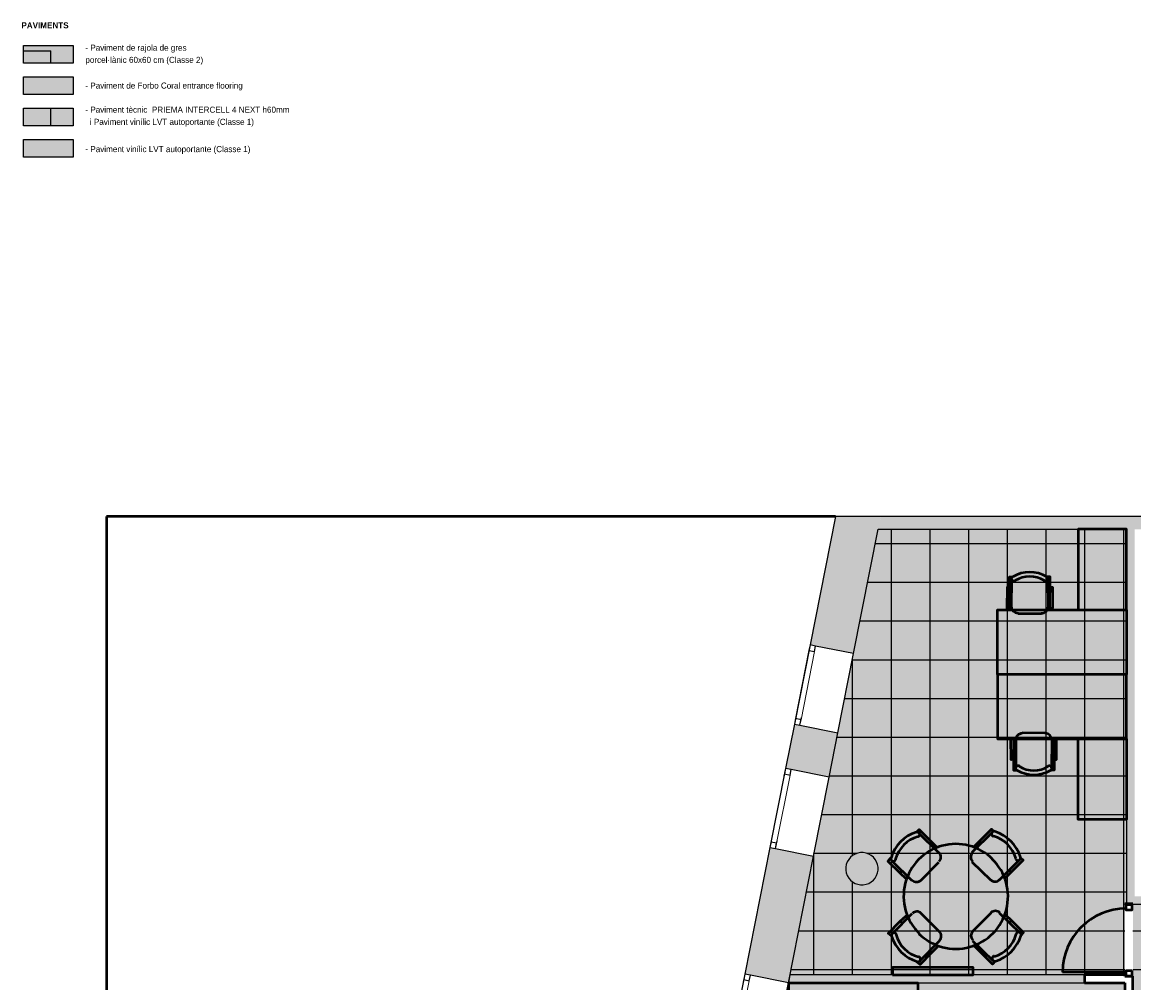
# Model space of a CAD drawing. Header units: metres. Extents: x -1 to 430, y -6 to 34.
# Tile 4 of 17: x 391 to 404, y 22 to 34. Entities that reach past the tile are written whole.
import ezdxf

# ---------------------------------------------------------------- set-up
doc = ezdxf.new("R2010")
doc.units = ezdxf.units.M
doc.linetypes.add('CONTINUA', pattern=[0])
doc.linetypes.add('PUNKT', pattern=[6.35, 0, -6.35])
for name, color, linetype, lineweight in [('3D P3 MURS', 7, 'CONTINUA', 25), ('3D P3 MURS NOUS', 7, 'CONTINUA', 25), ('3D P3 PILAR', 7, 'CONTINUA', 25), ('LEGENDA MATERIAL PAVIMENT NOU', 7, 'CONTINUA', 25), ('P3 ESCALES 2D', 7, 'CONTINUA', 25), ('P3 MOBLES', 7, 'CONTINUA', 25), ('P3 PAVIMENT', 7, 'CONTINUA', 25)]:
    doc.layers.add(name, color=color, linetype=linetype, lineweight=lineweight)
doc.styles.add('Century Gothic', font='txt')
pattern_1 = [(0, (2, 2), (1, 1), [1, -1]), (90, (2, 2), (-1, 1), [1, -1])]

# ---------------------------------------------------------------- blocks, each defined once
blk = doc.blocks.new('_CLOSEDFILLED')
at = {"color": 0, "linetype": 'ByBlock', "lineweight": -2}
blk.add_solid([(-1, 0), (0, 0), (-1, 0)], dxfattribs=at)
blk = doc.blocks.new('OBJETO_COMPLEJO_11')
at = {"layer": 'P3 MOBLES', "color": 202, "linetype": 'CONTINUA', "lineweight": 50, "transparency": 33554687}
for p, q in [((402.01, 24.055), (401.76, 24.305)), ((402.671, 24.309), (402.421, 24.059)), ((401.913, 24.199), (401.892, 24.174)), ((401.981, 24.127), (401.964, 24.106)), ((402.514, 24.203), (402.539, 24.178)), ((401.422, 23.962), (401.676, 23.712)), ((401.786, 23.712), (402.01, 23.941)), ((402.421, 23.945), (402.649, 23.721)), ((402.764, 23.721), (403.009, 23.97)), ((402.908, 23.818), (402.882, 23.843)), ((401.528, 23.81), (401.553, 23.831)), ((402.831, 23.75), (402.814, 23.767)), ((401.676, 23.302), (401.43, 23.052)), ((402.019, 23.077), (401.79, 23.306)), ((402.654, 23.31), (402.429, 23.081)), ((403.018, 23.06), (402.764, 23.31)), ((401.532, 23.208), (401.557, 23.183)), ((401.608, 23.276), (401.625, 23.255)), ((402.912, 23.217), (402.886, 23.192)), ((401.769, 22.713), (402.019, 22.967)), ((402.429, 22.967), (402.679, 22.722)), ((402.459, 22.899), (402.476, 22.916)), ((401.925, 22.819), (401.9, 22.844)), ((402.527, 22.823), (402.548, 22.849))]:
    blk.add_line(p, q, dxfattribs=at)
for points in [[(401.731, 24.309), (401.765, 24.347), (401.913, 24.199), (401.985, 24.127), (401.959, 24.106)], [(401.75, 24.256), (401.754, 24.257), (401.758, 24.259), (401.761, 24.261), (401.764, 24.264), (401.767, 24.267), (401.77, 24.27), (401.772, 24.274), (401.773, 24.278), (401.774, 24.282), (401.774, 24.286), (401.774, 24.291), (401.773, 24.295), (401.772, 24.299), (401.77, 24.302), (401.768, 24.306), (401.765, 24.309), (401.762, 24.312), (401.758, 24.314), (401.754, 24.316), (401.75, 24.317), (401.746, 24.318), (401.742, 24.318), (401.738, 24.318), (401.734, 24.317)], [(402.7, 24.318), (402.662, 24.351), (402.514, 24.203), (402.446, 24.131), (402.472, 24.106)], [(402.704, 24.321), (402.7, 24.322), (402.695, 24.323), (402.691, 24.322), (402.687, 24.322), (402.683, 24.32), (402.679, 24.318), (402.676, 24.316), (402.673, 24.313), (402.67, 24.31), (402.667, 24.306), (402.666, 24.303), (402.664, 24.299), (402.664, 24.294), (402.663, 24.29), (402.664, 24.286), (402.665, 24.282), (402.666, 24.278), (402.668, 24.274), (402.671, 24.271), (402.674, 24.268), (402.677, 24.265), (402.681, 24.263), (402.684, 24.261), (402.689, 24.26)], [(401.413, 23.992), (401.379, 23.953), (401.528, 23.81), (401.6, 23.738), (401.625, 23.763)], [(401.416, 23.995), (401.415, 23.991), (401.415, 23.986), (401.415, 23.982), (401.416, 23.978), (401.417, 23.974), (401.419, 23.97), (401.421, 23.967), (401.424, 23.963), (401.427, 23.961), (401.431, 23.958), (401.435, 23.957), (401.439, 23.955), (401.443, 23.955), (401.447, 23.954), (401.451, 23.955), (401.456, 23.956), (401.46, 23.957), (401.463, 23.959), (401.467, 23.962), (401.47, 23.965), (401.472, 23.968), (401.475, 23.972), (401.476, 23.975), (401.477, 23.98)], [(402.014, 23.948), (402.024, 23.96), (402.031, 23.974), (402.036, 23.989), (402.037, 24.004), (402.035, 24.019), (402.031, 24.033), (402.024, 24.047), (402.014, 24.059)], [(402.428, 24.058), (402.418, 24.046), (402.411, 24.032), (402.407, 24.018), (402.405, 24.003), (402.407, 23.988), (402.411, 23.973), (402.418, 23.96), (402.429, 23.947)], [(403.018, 24), (403.056, 23.966), (402.908, 23.818), (402.836, 23.746), (402.81, 23.771)], [(402.961, 23.988), (402.962, 23.983), (402.964, 23.98), (402.966, 23.976), (402.968, 23.973), (402.972, 23.97), (402.975, 23.968), (402.979, 23.966), (402.983, 23.964), (402.987, 23.963), (402.991, 23.963), (402.995, 23.963), (403, 23.964), (403.004, 23.965), (403.007, 23.967), (403.011, 23.969), (403.014, 23.972), (403.017, 23.976), (403.019, 23.979), (403.021, 23.983), (403.022, 23.987), (403.023, 23.991), (403.023, 23.995), (403.023, 23.999), (403.022, 24.004)], [(401.679, 23.719), (401.692, 23.709), (401.705, 23.702), (401.72, 23.697), (401.735, 23.696), (401.75, 23.698), (401.764, 23.702), (401.778, 23.709), (401.79, 23.719)], [(402.653, 23.723), (402.665, 23.713), (402.679, 23.706), (402.693, 23.702), (402.708, 23.7), (402.723, 23.702), (402.738, 23.706), (402.751, 23.714), (402.764, 23.724)], [(401.793, 23.305), (401.781, 23.315), (401.767, 23.322), (401.753, 23.327), (401.738, 23.328), (401.723, 23.326), (401.709, 23.322), (401.695, 23.315), (401.683, 23.305)], [(402.767, 23.314), (402.755, 23.324), (402.741, 23.331), (402.727, 23.335), (402.712, 23.336), (402.697, 23.335), (402.682, 23.33), (402.669, 23.323), (402.656, 23.313)], [(401.422, 23.022), (401.384, 23.056), (401.532, 23.208), (401.604, 23.276), (401.629, 23.255)], [(403.026, 23.031), (403.06, 23.069), (402.912, 23.217), (402.84, 23.285), (402.814, 23.259)], [(401.486, 23.041), (401.485, 23.045), (401.483, 23.049), (401.481, 23.052), (401.478, 23.055), (401.475, 23.058), (401.471, 23.061), (401.468, 23.063), (401.464, 23.064), (401.459, 23.065), (401.455, 23.065), (401.451, 23.065), (401.447, 23.064), (401.443, 23.063), (401.439, 23.061), (401.436, 23.059), (401.432, 23.056), (401.429, 23.053), (401.427, 23.049), (401.425, 23.045), (401.424, 23.041), (401.423, 23.037), (401.423, 23.033), (401.423, 23.029), (401.424, 23.025)], [(402.019, 22.97), (402.029, 22.983), (402.036, 22.996), (402.04, 23.011), (402.041, 23.026), (402.04, 23.041), (402.035, 23.055), (402.028, 23.069), (402.018, 23.081)], [(402.432, 23.084), (402.422, 23.072), (402.415, 23.058), (402.411, 23.044), (402.409, 23.029), (402.411, 23.014), (402.415, 22.999), (402.423, 22.986), (402.433, 22.974)], [(403.031, 23.033), (403.031, 23.038), (403.032, 23.042), (403.031, 23.046), (403.031, 23.05), (403.029, 23.054), (403.027, 23.058), (403.025, 23.062), (403.022, 23.065), (403.019, 23.068), (403.015, 23.07), (403.012, 23.072), (403.008, 23.073), (403.003, 23.074), (402.999, 23.074), (402.995, 23.073), (402.991, 23.072), (402.987, 23.071), (402.983, 23.069), (402.98, 23.066), (402.977, 23.064), (402.974, 23.06), (402.972, 23.057), (402.97, 23.053), (402.969, 23.049)], [(401.739, 22.705), (401.777, 22.671), (401.925, 22.819), (401.993, 22.891), (401.968, 22.916)], [(402.709, 22.713), (402.675, 22.675), (402.527, 22.823), (402.455, 22.895), (402.48, 22.921)], [(401.743, 22.707), (401.747, 22.706), (401.751, 22.706), (401.755, 22.706), (401.759, 22.707), (401.763, 22.708), (401.767, 22.71), (401.771, 22.712), (401.774, 22.715), (401.777, 22.718), (401.779, 22.722), (401.781, 22.726), (401.782, 22.73), (401.783, 22.734), (401.783, 22.738), (401.783, 22.742), (401.782, 22.746), (401.78, 22.75), (401.778, 22.754), (401.776, 22.758), (401.773, 22.761), (401.769, 22.763), (401.766, 22.765), (401.762, 22.767), (401.758, 22.768)], [(402.697, 22.777), (402.693, 22.776), (402.689, 22.774), (402.685, 22.772), (402.682, 22.769), (402.679, 22.766), (402.677, 22.762), (402.675, 22.759), (402.673, 22.755), (402.672, 22.75), (402.672, 22.746), (402.672, 22.742), (402.673, 22.738), (402.674, 22.734), (402.676, 22.73), (402.678, 22.726), (402.681, 22.723), (402.685, 22.72), (402.688, 22.718), (402.692, 22.716), (402.696, 22.715), (402.7, 22.714), (402.704, 22.714), (402.708, 22.714), (402.713, 22.715)]]:
    blk.add_lwpolyline(points, dxfattribs=at)
for centre, radius, start, end in [((401.874, 23.859), 0.476, 107.2654, 163.5102), ((401.857, 23.876), 0.396, 105.9892, 164.7898), ((402.585, 23.88), 0.396, 15.9897, 74.7896), ((402.568, 23.863), 0.476, 17.2647, 73.5101), ((402.222, 23.518), 0.648, 45.3114, 225.822), ((402.22, 23.514), 0.648, 225.3114, 45.8221), ((401.878, 23.165), 0.476, 197.2654, 253.5103), ((401.861, 23.148), 0.396, 195.9892, 254.7895), ((402.589, 23.152), 0.396, 285.9891, 344.7893), ((402.573, 23.169), 0.476, 287.2653, 343.51)]:
    blk.add_arc(centre, radius, start, end, dxfattribs=at)
blk = doc.blocks.new('TRAMA_1')
at = {"layer": 'P3 PAVIMENT', "linetype": 'CONTINUA', "lineweight": 25, "transparency": 33554687}
for points in [[(401.416, 27.171), (401.422, 27.177), (401.428, 27.171), (401.422, 27.164)], [(403.816, 27.171), (403.822, 27.177), (403.828, 27.171), (403.822, 27.164)], [(401.416, 24.771), (401.422, 24.777), (401.428, 24.771), (401.422, 24.764)], [(403.816, 24.771), (403.822, 24.777), (403.828, 24.771), (403.822, 24.764)]]:
    blk.add_hatch(color=7, dxfattribs=at).paths.add_polyline_path(points, flags=16)
at = {"layer": 'P3 PAVIMENT', "color": 7, "linetype": 'CONTINUA', "lineweight": 25, "transparency": 33554687}
for p, q in [((401.422, 27.171), (401.422, 28.068)), ((401.902, 27.171), (401.902, 28.068)), ((402.382, 27.171), (402.382, 28.068)), ((402.862, 27.171), (402.862, 28.068)), ((403.342, 27.171), (403.342, 28.068)), ((403.822, 27.171), (403.822, 28.068)), ((404.302, 27.171), (404.302, 28.068)), ((401.224, 27.891), (403.582, 27.891)), ((403.582, 27.891), (404.337, 27.891)), ((401.128, 27.411), (401.182, 27.411)), ((401.182, 27.411), (403.582, 27.411)), ((403.582, 27.411), (404.337, 27.411)), ((401.422, 24.771), (401.422, 27.171)), ((401.902, 24.771), (401.902, 27.171)), ((402.382, 24.771), (402.382, 27.171)), ((402.862, 24.771), (402.862, 27.171)), ((403.342, 24.771), (403.342, 27.171)), ((403.822, 24.771), (403.822, 27.171)), ((404.302, 24.771), (404.302, 27.171)), ((401.033, 26.931), (401.182, 26.931)), ((401.182, 26.931), (403.582, 26.931)), ((403.582, 26.931), (404.337, 26.931)), ((400.942, 24.771), (400.942, 26.471)), ((400.938, 26.451), (401.182, 26.451)), ((401.182, 26.451), (403.582, 26.451)), ((403.582, 26.451), (404.337, 26.451)), ((400.843, 25.971), (401.182, 25.971)), ((401.182, 25.971), (403.582, 25.971)), ((403.582, 25.971), (404.337, 25.971)), ((400.748, 25.491), (401.182, 25.491)), ((401.182, 25.491), (403.582, 25.491)), ((403.582, 25.491), (404.337, 25.491)), ((400.653, 25.011), (401.182, 25.011)), ((401.182, 25.011), (403.582, 25.011)), ((403.582, 25.011), (404.337, 25.011)), ((400.942, 24.024), (400.942, 24.771)), ((400.558, 24.531), (401.182, 24.531)), ((401.182, 24.531), (403.582, 24.531)), ((403.582, 24.531), (404.337, 24.531)), ((400.462, 22.545), (400.462, 24.048)), ((400.463, 24.051), (400.998, 24.051)), ((401.116, 24.051), (401.182, 24.051)), ((403.582, 24.051), (404.337, 24.051)), ((401.182, 23.571), (403.582, 23.571)), ((403.582, 23.571), (404.337, 23.571)), ((400.273, 23.091), (401.182, 23.091)), ((403.582, 23.091), (404.317, 23.091)), ((404.417, 23.091), (405.982, 23.091)), ((400.177, 22.611), (401.182, 22.611)), ((403.582, 22.611), (404.317, 22.611)), ((404.417, 22.611), (405.982, 22.611))]:
    blk.add_line(p, q, dxfattribs=at)
for points in [[(401.422, 22.545), (401.422, 23.378), (401.422, 23.378), (401.422, 23.795), (401.422, 23.795), (401.422, 24.771)], [(401.902, 22.545), (401.902, 23.061), (401.902, 23.061), (401.902, 23.894), (401.902, 23.894), (401.902, 24.771)], [(402.382, 22.545), (402.382, 22.744), (402.382, 22.744), (402.382, 23.994), (402.382, 23.994), (402.382, 24.771)], [(402.862, 22.545), (402.862, 24.094), (402.862, 24.094), (402.862, 24.771)], [(403.342, 22.545), (403.342, 24.193), (403.342, 24.193), (403.342, 24.771)], [(403.822, 22.545), (403.822, 24.293), (403.822, 24.293), (403.822, 24.771)], [(404.302, 22.545), (404.302, 24.392), (404.302, 24.392), (404.302, 24.771)], [(401.182, 24.051), (402.654, 24.051), (402.654, 24.051), (403.582, 24.051)], [(400.368, 23.571), (401.131, 23.571), (401.131, 23.571), (401.182, 23.571)], [(400.942, 22.545), (400.942, 23.695), (400.942, 23.695), (400.942, 23.695)], [(401.182, 23.091), (401.857, 23.091), (401.857, 23.091), (403.582, 23.091)], [(401.182, 22.611), (402.584, 22.611), (402.584, 22.611), (403.582, 22.611)]]:
    blk.add_lwpolyline(points, dxfattribs=at)

msp = doc.modelspace()

# ---------------------------------------------------------------- hatches: boundary and pattern name
at = {"layer": '3D P3 MURS', "linetype": 'CONTINUA', "lineweight": 18, "true_color": 0xa0a0a0, "transparency": 33554687}
for points in [[(400.414, 26.633), (400.953, 26.526), (401.29, 28.228), (400.73, 28.228)], [(426.846, 28.228), (401.29, 28.228), (401.259, 28.068), (426.813, 28.068)], [(404.437, 23.519), (404.437, 28.068), (404.337, 28.068), (404.337, 23.422), (404.341, 23.422), (404.341, 23.519)], [(400.11, 25.103), (400.65, 24.996), (400.759, 25.545), (400.219, 25.652)], [(399.605, 22.552), (400.145, 22.445), (400.456, 24.015), (399.916, 24.122)], [(404.341, 23.419), (406.177, 23.419), (406.177, 23.519), (404.341, 23.519)]]:
    msp.add_hatch(color=253, dxfattribs=at).paths.add_polyline_path(points)
at = {"layer": '3D P3 MURS NOUS', "linetype": 'CONTINUA', "lineweight": 18, "true_color": 0x006e00, "transparency": 33554687}
msp.add_hatch(color=96, dxfattribs=at).paths.add_polyline_path([(400.145, 22.445), (403.817, 22.445), (403.817, 22.545), (400.165, 22.545)])
at = {"layer": '3D P3 PILAR', "linetype": 'CONTINUA', "lineweight": 18, "transparency": 33554687}
msp.add_hatch(color=9, dxfattribs=at).paths.add_polyline_path([(401.074, 24.059), (401.04, 24.059), (401.005, 24.053), (400.972, 24.041), (400.942, 24.024), (400.915, 24.001), (400.893, 23.974), (400.875, 23.944), (400.863, 23.911), (400.857, 23.877), (400.857, 23.842), (400.863, 23.808), (400.875, 23.775), (400.893, 23.744), (400.915, 23.718), (400.942, 23.695), (400.972, 23.678), (401.005, 23.666), (401.04, 23.66), (401.074, 23.66), (401.109, 23.666), (401.142, 23.678), (401.172, 23.695), (401.199, 23.718), (401.221, 23.744), (401.239, 23.775), (401.251, 23.808), (401.257, 23.842), (401.257, 23.877), (401.251, 23.911), (401.239, 23.944), (401.221, 23.974), (401.199, 24.001), (401.172, 24.024), (401.142, 24.041), (401.109, 24.053)])
at = {"layer": 'LEGENDA MATERIAL PAVIMENT NOU', "linetype": 'CONTINUA', "lineweight": 25, "transparency": 33554687}
h = msp.add_hatch(dxfattribs=at)
h.set_pattern_fill('TRAMA', style=0, pattern_type=2)
h.set_pattern_definition(pattern_1)
h.paths.add_polyline_path([(391.277, 33.846), (391.277, 34.067), (390.665, 34.067), (390.665, 33.846)], flags=0)
at = {"layer": 'LEGENDA MATERIAL PAVIMENT NOU', "linetype": 'CONTINUA', "lineweight": 25, "transparency": 33554559}
h = msp.add_hatch(color=7, dxfattribs=at)
h.set_gradient(color1=(255, 173, 141), color2=(255, 173, 141), one_color=1, name='INVSPHERICAL')
h.paths.add_polyline_path([(391.277, 33.846), (391.277, 34.067), (390.665, 34.067), (390.665, 33.846)], flags=0)
h = msp.add_hatch(color=7, dxfattribs=at)
h.set_gradient(color1=(155, 113, 67), color2=(155, 113, 67), one_color=1, name='INVSPHERICAL')
h.paths.add_polyline_path([(391.277, 33.457), (391.277, 33.678), (390.665, 33.678), (390.665, 33.457)], flags=0)
at = {"layer": 'LEGENDA MATERIAL PAVIMENT NOU', "linetype": 'CONTINUA', "lineweight": 25, "transparency": 33554687}
h = msp.add_hatch(dxfattribs=at)
h.set_pattern_fill('TRAMA', style=0, pattern_type=2)
h.set_pattern_definition(pattern_1)
h.paths.add_polyline_path([(391.277, 33.069), (391.277, 33.29), (390.665, 33.29), (390.665, 33.069)], flags=0)
at = {"layer": 'LEGENDA MATERIAL PAVIMENT NOU', "linetype": 'CONTINUA', "lineweight": 25, "transparency": 33554559}
h = msp.add_hatch(color=7, dxfattribs=at)
h.set_gradient(color1=(168, 209, 255), color2=(168, 209, 255), one_color=1, name='INVSPHERICAL')
h.paths.add_polyline_path([(391.277, 33.069), (391.277, 33.29), (390.665, 33.29), (390.665, 33.069)], flags=0)
h = msp.add_hatch(color=7, dxfattribs=at)
h.set_gradient(color1=(168, 209, 255), color2=(168, 209, 255), one_color=1, name='INVSPHERICAL')
h.paths.add_polyline_path([(391.277, 32.68), (391.277, 32.901), (390.665, 32.901), (390.665, 32.68)], flags=0)
at = {"layer": 'P3 PAVIMENT', "linetype": 'CONTINUA', "lineweight": 25, "true_color": 0xa8d1ff, "transparency": 33554687}
h = msp.add_hatch(color=141, dxfattribs=at)
h.paths.add_polyline_path([(426.813, 28.068), (421.507, 28.068), (421.507, 27.889), (421.157, 27.889), (421.157, 26.039), (421.507, 26.039), (421.507, 24.109), (421.366, 24.109), (421.366, 22.801), (425.722, 22.801)])
h.paths.add_polyline_path([(425.701, 22.701), (421.366, 22.701), (421.366, 18.706), (424.873, 18.706)])
h.paths.add_polyline_path([(421.266, 24.109), (421.052, 24.109), (421.134, 24.041), (421.156, 24.014), (421.174, 23.984), (421.186, 23.951), (421.192, 23.917), (421.192, 23.882), (421.186, 23.848), (421.174, 23.815), (421.156, 23.784), (421.134, 23.758), (421.107, 23.735), (421.077, 23.718), (421.044, 23.706), (421.009, 23.7), (420.975, 23.7), (420.94, 23.706), (420.907, 23.718), (420.877, 23.735), (420.85, 23.758), (420.828, 23.784), (420.768, 23.887), (420.768, 23.609), (417.447, 23.609), (417.447, 23.489), (417.017, 23.489), (417.017, 22.069), (415.647, 22.069), (414.173, 21.499), (413.404, 21.319), (412.616, 21.259), (411.203, 20.819), (410.392, 20.75), (410.392, 20.75), (410.386, 20.749), (409.697, 21.21), (409.697, 22.11), (409.592, 22.11), (409.477, 22.209), (409.352, 22.315), (409.137, 22.477), (408.914, 22.627), (408.683, 22.766), (408.445, 22.893), (408.201, 23.006), (407.952, 23.107), (407.697, 23.195), (407.507, 23.25), (407.554, 23.419), (404.417, 23.419), (404.417, 17.266), (411.254, 17.266), (411.254, 13.111), (421.266, 13.111)])
h.paths.add_polyline_path([(406.049, 17.166), (406.049, 13.763), (406.08, 13.758), (406.081, 13.763), (407.362, 13.763), (407.362, 13.111), (411.154, 13.111), (411.154, 17.166)])
h.paths.add_polyline_path([(398.295, 13.111), (405.949, 13.111), (405.949, 13.478), (405.889, 13.456), (405.854, 13.45), (405.82, 13.45), (405.785, 13.456), (405.752, 13.468), (405.722, 13.485), (405.695, 13.508), (405.673, 13.534), (405.655, 13.565), (405.643, 13.598), (405.637, 13.632), (405.637, 13.667), (405.643, 13.701), (405.655, 13.734), (405.673, 13.764), (405.695, 13.791), (405.722, 13.814), (405.752, 13.831), (405.785, 13.843), (405.82, 13.849), (405.854, 13.849), (405.889, 13.843), (405.949, 13.821), (405.949, 17.166), (399.099, 17.166)])
h.paths.add_polyline_path([(404.317, 17.266), (404.317, 19.743), (399.609, 19.743), (399.119, 17.266)])
h.paths.add_polyline_path([(404.317, 19.843), (404.317, 22.445), (400.145, 22.445), (399.629, 19.843)])
h.paths.add_polyline_path([(404.337, 28.068), (401.259, 28.068), (400.165, 22.545), (404.317, 22.545), (404.317, 23.422), (404.337, 23.422)])
h.paths.add_polyline_path([(421.366, 18.606), (421.366, 13.111), (423.713, 13.111), (424.852, 18.606)])
h.paths.add_polyline_path([(416.337, 13.667), (416.337, 13.632), (416.331, 13.598), (416.319, 13.565), (416.301, 13.534), (416.279, 13.508), (416.252, 13.485), (416.222, 13.468), (416.189, 13.456), (416.154, 13.45), (416.12, 13.45), (416.085, 13.456), (416.052, 13.468), (416.022, 13.485), (415.995, 13.508), (415.973, 13.534), (415.955, 13.565), (415.943, 13.598), (415.937, 13.632), (415.937, 13.667), (415.943, 13.701), (415.955, 13.734), (415.973, 13.764), (415.995, 13.791), (416.022, 13.814), (416.052, 13.831), (416.085, 13.843), (416.12, 13.849), (416.154, 13.849), (416.189, 13.843), (416.222, 13.831), (416.252, 13.814), (416.279, 13.791), (416.301, 13.764), (416.319, 13.734), (416.331, 13.701)], flags=16)
h.paths.add_polyline_path([(420.975, 14.37), (420.94, 14.376), (420.907, 14.388), (420.877, 14.405), (420.85, 14.428), (420.828, 14.454), (420.81, 14.485), (420.798, 14.518), (420.792, 14.552), (420.792, 14.587), (420.798, 14.621), (420.81, 14.654), (420.828, 14.684), (420.85, 14.711), (420.877, 14.734), (420.907, 14.751), (420.94, 14.763), (420.975, 14.769), (421.009, 14.769), (421.044, 14.763), (421.077, 14.751), (421.107, 14.734), (421.134, 14.711), (421.156, 14.684), (421.174, 14.654), (421.186, 14.621), (421.192, 14.587), (421.192, 14.552), (421.186, 14.518), (421.174, 14.485), (421.156, 14.454), (421.134, 14.428), (421.107, 14.405), (421.077, 14.388), (421.044, 14.376), (421.009, 14.37)], flags=16)
h.paths.add_polyline_path([(410.933, 17.817), (410.933, 17.782), (410.927, 17.748), (410.915, 17.715), (410.898, 17.684), (410.876, 17.658), (410.849, 17.635), (410.818, 17.618), (410.786, 17.606), (410.751, 17.6), (410.716, 17.6), (410.682, 17.606), (410.649, 17.618), (410.619, 17.635), (410.592, 17.658), (410.569, 17.684), (410.552, 17.715), (410.54, 17.748), (410.534, 17.782), (410.534, 17.817), (410.54, 17.851), (410.552, 17.884), (410.569, 17.914), (410.592, 17.941), (410.619, 17.964), (410.649, 17.981), (410.682, 17.993), (410.716, 17.999), (410.751, 17.999), (410.786, 17.993), (410.818, 17.981), (410.849, 17.964), (410.876, 17.941), (410.898, 17.914), (410.915, 17.884), (410.927, 17.851)], flags=16)
h.paths.add_polyline_path([(421.192, 17.782), (421.186, 17.748), (421.174, 17.715), (421.156, 17.684), (421.134, 17.658), (421.107, 17.635), (421.077, 17.618), (421.044, 17.606), (421.009, 17.6), (420.975, 17.6), (420.94, 17.606), (420.907, 17.618), (420.877, 17.635), (420.85, 17.658), (420.828, 17.684), (420.81, 17.715), (420.798, 17.748), (420.792, 17.782), (420.792, 17.817), (420.798, 17.851), (420.81, 17.884), (420.828, 17.914), (420.85, 17.941), (420.877, 17.964), (420.907, 17.981), (420.94, 17.993), (420.975, 17.999), (421.009, 17.999), (421.044, 17.993), (421.077, 17.981), (421.107, 17.964), (421.134, 17.941), (421.156, 17.914), (421.174, 17.884), (421.186, 17.851), (421.192, 17.817)], flags=16)
h.paths.add_polyline_path([(416.337, 17.817), (416.337, 17.782), (416.331, 17.748), (416.319, 17.715), (416.301, 17.684), (416.279, 17.658), (416.252, 17.635), (416.222, 17.618), (416.189, 17.606), (416.154, 17.6), (416.12, 17.6), (416.085, 17.606), (416.052, 17.618), (416.022, 17.635), (415.995, 17.658), (415.973, 17.684), (415.955, 17.715), (415.943, 17.748), (415.937, 17.782), (415.937, 17.817), (415.943, 17.851), (415.955, 17.884), (415.973, 17.914), (415.995, 17.941), (416.022, 17.964), (416.052, 17.981), (416.085, 17.993), (416.12, 17.999), (416.154, 17.999), (416.189, 17.993), (416.222, 17.981), (416.252, 17.964), (416.279, 17.941), (416.301, 17.914), (416.319, 17.884), (416.331, 17.851)], flags=16)
h.paths.add_polyline_path([(406.037, 17.782), (406.031, 17.748), (406.019, 17.715), (406.001, 17.684), (405.979, 17.658), (405.952, 17.635), (405.922, 17.618), (405.889, 17.606), (405.854, 17.6), (405.82, 17.6), (405.785, 17.606), (405.752, 17.618), (405.722, 17.635), (405.695, 17.658), (405.673, 17.684), (405.655, 17.715), (405.643, 17.748), (405.637, 17.782), (405.637, 17.817), (405.643, 17.851), (405.655, 17.884), (405.673, 17.914), (405.695, 17.941), (405.722, 17.964), (405.752, 17.981), (405.785, 17.993), (405.82, 17.999), (405.854, 17.999), (405.889, 17.993), (405.922, 17.981), (405.952, 17.964), (405.979, 17.941), (406.001, 17.914), (406.019, 17.884), (406.031, 17.851), (406.037, 17.817)], flags=16)
h.paths.add_polyline_path([(410.927, 13.701), (410.933, 13.667), (410.933, 13.632), (410.927, 13.598), (410.915, 13.565), (410.898, 13.534), (410.876, 13.508), (410.849, 13.485), (410.818, 13.468), (410.786, 13.456), (410.751, 13.45), (410.716, 13.45), (410.682, 13.456), (410.649, 13.468), (410.619, 13.485), (410.592, 13.508), (410.569, 13.534), (410.552, 13.565), (410.54, 13.598), (410.534, 13.632), (410.534, 13.667), (410.54, 13.701), (410.552, 13.734), (410.569, 13.764), (410.592, 13.791), (410.619, 13.814), (410.649, 13.831), (410.682, 13.843), (410.716, 13.849), (410.751, 13.849), (410.786, 13.843), (410.818, 13.831), (410.849, 13.814), (410.876, 13.791), (410.898, 13.764), (410.915, 13.734)], flags=16)
h.paths.add_polyline_path([(401.181, 13.701), (401.187, 13.667), (401.187, 13.632), (401.181, 13.598), (401.169, 13.565), (401.151, 13.534), (401.129, 13.508), (401.102, 13.485), (401.072, 13.468), (401.039, 13.456), (401.004, 13.45), (400.97, 13.45), (400.935, 13.456), (400.902, 13.468), (400.872, 13.485), (400.845, 13.508), (400.823, 13.534), (400.805, 13.565), (400.793, 13.598), (400.787, 13.632), (400.787, 13.667), (400.793, 13.701), (400.805, 13.734), (400.823, 13.764), (400.845, 13.791), (400.872, 13.814), (400.902, 13.831), (400.935, 13.843), (400.97, 13.849), (401.004, 13.849), (401.039, 13.843), (401.072, 13.831), (401.102, 13.814), (401.129, 13.791), (401.151, 13.764), (401.169, 13.734)], flags=16)
h.paths.add_polyline_path([(401.169, 17.884), (401.181, 17.851), (401.187, 17.817), (401.187, 17.782), (401.181, 17.748), (401.169, 17.715), (401.151, 17.684), (401.129, 17.658), (401.102, 17.635), (401.072, 17.618), (401.039, 17.606), (401.004, 17.6), (400.97, 17.6), (400.935, 17.606), (400.902, 17.618), (400.872, 17.635), (400.845, 17.658), (400.823, 17.684), (400.805, 17.715), (400.793, 17.748), (400.787, 17.782), (400.787, 17.817), (400.793, 17.851), (400.805, 17.884), (400.823, 17.914), (400.845, 17.941), (400.872, 17.964), (400.902, 17.981), (400.935, 17.993), (400.97, 17.999), (401.004, 17.999), (401.039, 17.993), (401.072, 17.981), (401.102, 17.964), (401.129, 17.941), (401.151, 17.914)], flags=16)
h.paths.add_polyline_path([(401.239, 23.944), (401.251, 23.911), (401.257, 23.877), (401.257, 23.842), (401.251, 23.808), (401.239, 23.775), (401.221, 23.744), (401.199, 23.718), (401.172, 23.695), (401.142, 23.678), (401.109, 23.666), (401.074, 23.66), (401.04, 23.66), (401.005, 23.666), (400.972, 23.678), (400.942, 23.695), (400.915, 23.718), (400.893, 23.744), (400.875, 23.775), (400.863, 23.808), (400.857, 23.842), (400.857, 23.877), (400.863, 23.911), (400.875, 23.944), (400.893, 23.974), (400.915, 24.001), (400.942, 24.024), (400.972, 24.041), (401.005, 24.053), (401.04, 24.059), (401.074, 24.059), (401.109, 24.053), (401.142, 24.041), (401.172, 24.024), (401.199, 24.001), (401.221, 23.974)], flags=16)

# ---------------------------------------------------------------- linework, layer by layer
at = {"layer": '3D P3 MURS', "color": 7, "linetype": 'CONTINUA', "lineweight": 25, "transparency": 33554687}
for p, q in [((400.73, 28.228), (400.414, 26.633)), ((401.29, 28.228), (400.73, 28.228)), ((426.846, 28.228), (401.29, 28.228)), ((400.953, 26.526), (401.259, 28.068)), ((401.259, 28.068), (404.337, 28.068)), ((404.337, 28.068), (404.337, 23.422)), ((400.414, 26.633), (400.219, 25.652)), ((400.482, 26.619), (400.414, 26.633)), ((400.953, 26.526), (400.482, 26.619)), ((400.759, 25.545), (400.953, 26.526)), ((400.219, 25.652), (400.11, 25.103)), ((400.219, 25.652), (400.288, 25.638)), ((400.288, 25.638), (400.759, 25.545)), ((400.65, 24.996), (400.759, 25.545)), ((400.11, 25.103), (399.916, 24.122)), ((400.179, 25.089), (400.11, 25.103)), ((400.65, 24.996), (400.179, 25.089)), ((400.456, 24.015), (400.65, 24.996)), ((399.916, 24.122), (399.605, 22.552)), ((399.916, 24.122), (399.985, 24.108)), ((399.985, 24.108), (400.456, 24.015)), ((400.145, 22.445), (400.456, 24.015)), ((404.337, 23.422), (404.341, 23.422)), ((404.341, 23.422), (404.341, 23.419)), ((404.341, 23.419), (406.177, 23.419)), ((399.605, 22.552), (399.411, 21.571)), ((399.674, 22.539), (399.605, 22.552)), ((400.145, 22.445), (399.674, 22.539)), ((399.95, 21.465), (400.145, 22.445))]:
    msp.add_line(p, q, dxfattribs=at)
at = {"layer": '3D P3 MURS', "color": 7, "linetype": 'PUNKT', "lineweight": 25, "transparency": 33554687}
for p, q in [((400.414, 26.633), (400.219, 25.652)), ((400.288, 25.638), (400.482, 26.619)), ((400.482, 26.619), (400.414, 26.633)), ((400.219, 25.652), (400.288, 25.638)), ((400.11, 25.103), (399.916, 24.122)), ((399.985, 24.108), (400.179, 25.089)), ((400.179, 25.089), (400.11, 25.103)), ((399.916, 24.122), (399.985, 24.108)), ((399.605, 22.552), (399.411, 21.571)), ((399.48, 21.558), (399.674, 22.539)), ((399.674, 22.539), (399.605, 22.552))]:
    msp.add_line(p, q, dxfattribs=at)
at = {"layer": '3D P3 MURS', "color": 7, "linetype": 'CONTINUA', "lineweight": 25, "transparency": 33554687}
for points in [[(400.414, 26.633), (400.4, 26.564), (400.469, 26.551), (400.482, 26.619), (400.414, 26.633)], [(400.233, 25.721), (400.219, 25.652), (400.288, 25.638), (400.302, 25.707), (400.233, 25.721)], [(400.11, 25.103), (400.097, 25.034), (400.166, 25.02), (400.179, 25.089), (400.11, 25.103)], [(399.93, 24.19), (399.916, 24.122), (399.985, 24.108), (399.998, 24.177), (399.93, 24.19)], [(399.605, 22.552), (399.592, 22.484), (399.66, 22.47), (399.674, 22.539), (399.605, 22.552)]]:
    msp.add_lwpolyline(points, close=True, dxfattribs=at)
at = {"layer": '3D P3 MURS', "color": 40, "linetype": 'CONTINUA', "lineweight": 18, "transparency": 33554687}
for points in [[(400.4, 26.564), (400.233, 25.721), (400.302, 25.707), (400.469, 26.551), (400.4, 26.564)], [(400.097, 25.034), (399.93, 24.19), (399.998, 24.177), (400.166, 25.02), (400.097, 25.034)], [(399.592, 22.484), (399.424, 21.64), (399.493, 21.626), (399.66, 22.47), (399.592, 22.484)]]:
    msp.add_lwpolyline(points, close=True, dxfattribs=at)
at = {"layer": '3D P3 MURS NOUS', "color": 4, "linetype": 'CONTINUA', "lineweight": 50, "transparency": 33554687}
for p, q in [((404.317, 23.422), (404.317, 23.416)), ((404.417, 23.422), (404.317, 23.422)), ((404.417, 23.416), (404.317, 23.416)), ((404.417, 23.416), (404.417, 23.422)), ((404.332, 22.578), (403.544, 22.578)), ((404.317, 22.545), (403.817, 22.545)), ((403.817, 22.545), (403.817, 22.445)), ((404.317, 22.528), (404.317, 22.545)), ((404.317, 22.528), (404.417, 22.528)), ((404.417, 20.833), (404.417, 22.528)), ((403.817, 22.445), (404.317, 22.445)), ((404.317, 22.445), (404.317, 20.833))]:
    msp.add_line(p, q, dxfattribs=at)
at = {"layer": '3D P3 MURS NOUS', "color": 7, "linetype": 'CONTINUA', "lineweight": 25, "transparency": 33554687}
for p, q in [((400.165, 22.545), (400.145, 22.445)), ((403.817, 22.545), (400.165, 22.545)), ((403.817, 22.445), (403.817, 22.545)), ((400.145, 22.445), (403.817, 22.445))]:
    msp.add_line(p, q, dxfattribs=at)
at = {"layer": '3D P3 MURS NOUS', "color": 4, "linetype": 'CONTINUA', "lineweight": 50, "transparency": 33554687}
for points in [[(404.402, 23.416), (404.402, 23.346), (404.332, 23.346), (404.332, 23.416), (404.402, 23.416)], [(404.402, 22.598), (404.402, 22.528), (404.332, 22.528), (404.332, 22.598), (404.402, 22.598)]]:
    msp.add_lwpolyline(points, close=True, dxfattribs=at)
msp.add_arc((404.332, 22.578), 0.788, 90, 180, dxfattribs=at)
at = {"layer": '3D P3 PILAR', "color": 7, "linetype": 'CONTINUA', "lineweight": 25, "transparency": 33554687}
for p, q in [((400.915, 24.001), (400.893, 23.974)), ((400.942, 24.024), (400.915, 24.001)), ((400.972, 24.041), (400.942, 24.024)), ((401.005, 24.053), (400.972, 24.041)), ((401.04, 24.059), (401.005, 24.053)), ((401.074, 24.059), (401.04, 24.059)), ((401.109, 24.053), (401.074, 24.059)), ((401.142, 24.041), (401.109, 24.053)), ((401.172, 24.024), (401.142, 24.041)), ((401.199, 24.001), (401.172, 24.024)), ((401.221, 23.974), (401.199, 24.001)), ((400.863, 23.911), (400.857, 23.877)), ((400.857, 23.877), (400.857, 23.842)), ((400.857, 23.842), (400.863, 23.808)), ((400.875, 23.944), (400.863, 23.911)), ((400.893, 23.974), (400.875, 23.944)), ((401.239, 23.944), (401.221, 23.974)), ((401.251, 23.911), (401.239, 23.944)), ((401.257, 23.877), (401.251, 23.911)), ((401.251, 23.808), (401.257, 23.842)), ((401.257, 23.842), (401.257, 23.877)), ((400.863, 23.808), (400.875, 23.775)), ((400.875, 23.775), (400.893, 23.744)), ((400.893, 23.744), (400.915, 23.718)), ((400.915, 23.718), (400.942, 23.695)), ((401.172, 23.695), (401.199, 23.718)), ((401.199, 23.718), (401.221, 23.744)), ((401.221, 23.744), (401.239, 23.775)), ((401.239, 23.775), (401.251, 23.808)), ((400.942, 23.695), (400.972, 23.678)), ((400.972, 23.678), (401.005, 23.666)), ((401.005, 23.666), (401.04, 23.66)), ((401.04, 23.66), (401.074, 23.66)), ((401.074, 23.66), (401.109, 23.666)), ((401.109, 23.666), (401.142, 23.678)), ((401.142, 23.678), (401.172, 23.695))]:
    msp.add_line(p, q, dxfattribs=at)
at = {"layer": 'LEGENDA MATERIAL PAVIMENT NOU', "color": 7, "linetype": 'CONTINUA', "lineweight": 25, "transparency": 33554687}
for p, q in [((390.665, 34.067), (391.277, 34.067)), ((390.665, 33.846), (390.665, 34.067)), ((391.277, 34.067), (391.277, 33.846)), ((391.277, 33.846), (390.665, 33.846)), ((390.665, 33.678), (391.277, 33.678)), ((390.665, 33.457), (390.665, 33.678)), ((391.277, 33.678), (391.277, 33.457)), ((391.277, 33.457), (390.665, 33.457)), ((390.665, 33.29), (391.277, 33.29)), ((390.665, 33.069), (390.665, 33.29)), ((391.277, 33.29), (391.277, 33.069)), ((391.277, 33.069), (390.665, 33.069)), ((390.665, 32.901), (391.277, 32.901)), ((390.665, 32.68), (390.665, 32.901)), ((391.277, 32.901), (391.277, 32.68)), ((391.277, 32.68), (390.665, 32.68))]:
    msp.add_line(p, q, dxfattribs=at)
at = {"layer": 'P3 ESCALES 2D', "color": 202, "lineweight": 50, "transparency": 33554687}
for p, q in [((391.693, 28.228), (391.693, 12.929)), ((400.73, 28.228), (391.693, 28.228))]:
    msp.add_line(p, q, dxfattribs=at)
at = {"layer": 'P3 MOBLES', "color": 202, "linetype": 'CONTINUA', "lineweight": 50, "transparency": 33554687}
for p, q in [((402.913, 27.102), (402.914, 27.454)), ((403.361, 27.453), (403.365, 27.099)), ((402.887, 27.218), (402.913, 27.218)), ((403.391, 27.219), (403.361, 27.221)), ((403.285, 27.019), (402.992, 27.018)), ((403.335, 25.541), (403.042, 25.542)), ((402.963, 25.458), (402.964, 25.105)), ((403.412, 25.107), (403.414, 25.461)), ((402.937, 25.341), (402.963, 25.342)), ((403.441, 25.341), (403.411, 25.34))]:
    msp.add_line(p, q, dxfattribs=at)
for points in [[(403.737, 27.068), (404.337, 27.068), (404.337, 28.068), (403.737, 28.068), (403.737, 27.068)], [(404.337, 26.268), (402.737, 26.268), (402.737, 27.068), (404.337, 27.068), (404.337, 26.268)], [(404.337, 26.268), (402.737, 26.268), (402.737, 25.468), (404.337, 25.468), (404.337, 26.268)], [(403.737, 25.468), (404.337, 25.468), (404.337, 24.468), (403.737, 24.468), (403.737, 25.468)], [(401.436, 22.545), (402.436, 22.545), (402.436, 22.636), (401.436, 22.636), (401.436, 22.545)], [(401.752, 21.645), (400.152, 21.645), (400.152, 22.445), (401.752, 22.445), (401.752, 21.645)]]:
    msp.add_lwpolyline(points, close=True, dxfattribs=at)
for points in [[(402.885, 27.348), (402.856, 27.349), (402.854, 27.087), (402.885, 27.09), (402.888, 27.477), (402.927, 27.478)], [(402.959, 27.43), (402.953, 27.427), (402.947, 27.425), (402.941, 27.425), (402.935, 27.426), (402.929, 27.427), (402.924, 27.43), (402.919, 27.434), (402.915, 27.439), (402.912, 27.445), (402.911, 27.451), (402.91, 27.457), (402.911, 27.463), (402.912, 27.469), (402.915, 27.474), (402.919, 27.479), (402.924, 27.483)], [(403.347, 27.484), (403.352, 27.48), (403.356, 27.475), (403.359, 27.47), (403.361, 27.464), (403.361, 27.458), (403.361, 27.452), (403.359, 27.446), (403.356, 27.44), (403.352, 27.435), (403.347, 27.431), (403.342, 27.429), (403.336, 27.427), (403.33, 27.426), (403.324, 27.427), (403.318, 27.428), (403.312, 27.431)], [(403.389, 27.349), (403.419, 27.348), (403.419, 27.089), (403.388, 27.086), (403.392, 27.478), (403.349, 27.477)], [(402.992, 27.025), (402.976, 27.026), (402.962, 27.031), (402.948, 27.038), (402.937, 27.047), (402.927, 27.059), (402.92, 27.072), (402.915, 27.087), (402.914, 27.103)], [(403.359, 27.101), (403.357, 27.085), (403.353, 27.07), (403.345, 27.057), (403.336, 27.046), (403.324, 27.036), (403.311, 27.029), (403.296, 27.024), (403.28, 27.023)], [(403.042, 25.535), (403.026, 25.534), (403.011, 25.529), (402.998, 25.522), (402.987, 25.512), (402.977, 25.501), (402.97, 25.487), (402.965, 25.473), (402.964, 25.457)], [(403.409, 25.459), (403.407, 25.475), (403.402, 25.49), (403.395, 25.503), (403.386, 25.515), (403.374, 25.524), (403.361, 25.531), (403.346, 25.536), (403.33, 25.538)], [(402.936, 25.212), (402.906, 25.211), (402.904, 25.473), (402.935, 25.47), (402.938, 25.083), (402.977, 25.082)], [(403.44, 25.211), (403.47, 25.213), (403.469, 25.471), (403.438, 25.474), (403.442, 25.083), (403.399, 25.083)], [(403.009, 25.13), (403.003, 25.133), (402.997, 25.134), (402.991, 25.135), (402.985, 25.134), (402.98, 25.132), (402.974, 25.129), (402.969, 25.125), (402.965, 25.12), (402.963, 25.115), (402.961, 25.109), (402.96, 25.103), (402.961, 25.097), (402.963, 25.091), (402.966, 25.086), (402.969, 25.081), (402.974, 25.077)], [(403.398, 25.076), (403.402, 25.08), (403.406, 25.085), (403.409, 25.09), (403.411, 25.096), (403.412, 25.102), (403.411, 25.108), (403.409, 25.114), (403.406, 25.12), (403.402, 25.125), (403.398, 25.129), (403.392, 25.132), (403.386, 25.134), (403.38, 25.134), (403.374, 25.134), (403.368, 25.132), (403.363, 25.129)]]:
    msp.add_lwpolyline(points, dxfattribs=at)
for centre, radius, start, end in [((403.137, 27.119), 0.417, 59.5494, 120.4215), ((403.137, 27.141), 0.341, 58.2298, 121.7369), ((403.187, 25.441), 0.417, 239.6518, 300.5239), ((403.187, 25.419), 0.341, 238.3364, 301.8435)]:
    msp.add_arc(centre, radius, start, end, dxfattribs=at)

# ---------------------------------------------------------------- block references
at = {"layer": '3D P3 PILAR', "color": 7, "linetype": 'CONTINUA', "lineweight": 25, "transparency": 33554687, "xscale": 0.0002666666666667, "yscale": 0.0002666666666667, "zscale": 0.0002666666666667}
msp.add_blockref('_CLOSEDFILLED', (401.057, 23.859), dxfattribs=at)
at = {"layer": 'P3 MOBLES', "color": 202, "linetype": 'CONTINUA', "lineweight": 50, "transparency": 33554687}
msp.add_blockref('OBJETO_COMPLEJO_11', (0, 0), dxfattribs=at)
at = {"layer": 'P3 PAVIMENT', "color": 7, "linetype": 'CONTINUA', "lineweight": 25, "transparency": 33554687}
msp.add_blockref('TRAMA_1', (0, 0), dxfattribs=at)

# ---------------------------------------------------------------- texts
at = {"layer": 'LEGENDA MATERIAL PAVIMENT NOU', "color": 7, "linetype": 'CONTINUA', "lineweight": 25, "transparency": 33554687, "char_height": 0.075, "style": 'Century Gothic'}
for s, insert, width, attachment_point in [('\\A1;{\\fCentury Gothic|i0|b1;\\H0.075000;\\W1.000000;\\C7;PAVIMENTS }\\P', (390.637, 34.277), 0.62625, 7), ('-\\~Paviment\\~de\\~Forbo\\~Coral\\~entrance\\~flooring', (391.43, 33.606), 2.2725, 1), ('-\\~Paviment\\~vinílic\\~LVT\\~autoportante\\~(Classe\\~1)', (391.43, 32.818), 2.30375, 1)]:
    msp.add_mtext(s, dxfattribs=dict(at, insert=insert, width=width, attachment_point=attachment_point))
at = {"layer": 'LEGENDA MATERIAL PAVIMENT NOU', "color": 7, "linetype": 'CONTINUA', "lineweight": 25, "transparency": 33554687, "char_height": 0.075, "attachment_point": 1, "line_spacing_factor": 1.204819, "style": 'Century Gothic'}
for s, insert, width in [('\\A1;{\\fCentury Gothic|i0|b0;\\H0.075000;\\W1.000000;\\C7;- Paviment de rajola de gres}\\P{\\fCentury Gothic|i0|b0;\\H0.075000;\\W1.000000;\\C7;porcel·lànic 60x60 cm (Classe 2)}\\P', (391.43, 34.075), 1.665), ('\\A1;{\\fCentury Gothic|i0|b0;\\H0.075000;\\W1.000000;\\C7;- Paviment tècnic  PRIEMA INTERCELL 4 NEXT h60mm}\\P{\\fCentury Gothic|i0|b0;\\H0.075000;\\W1.000000;\\C7;  i Paviment vinílic LVT autoportante (Classe 1)}\\P', (391.43, 33.307), 2.6575)]:
    msp.add_mtext(s, dxfattribs=dict(at, insert=insert, width=width))

doc.saveas('drawing.dxf')
